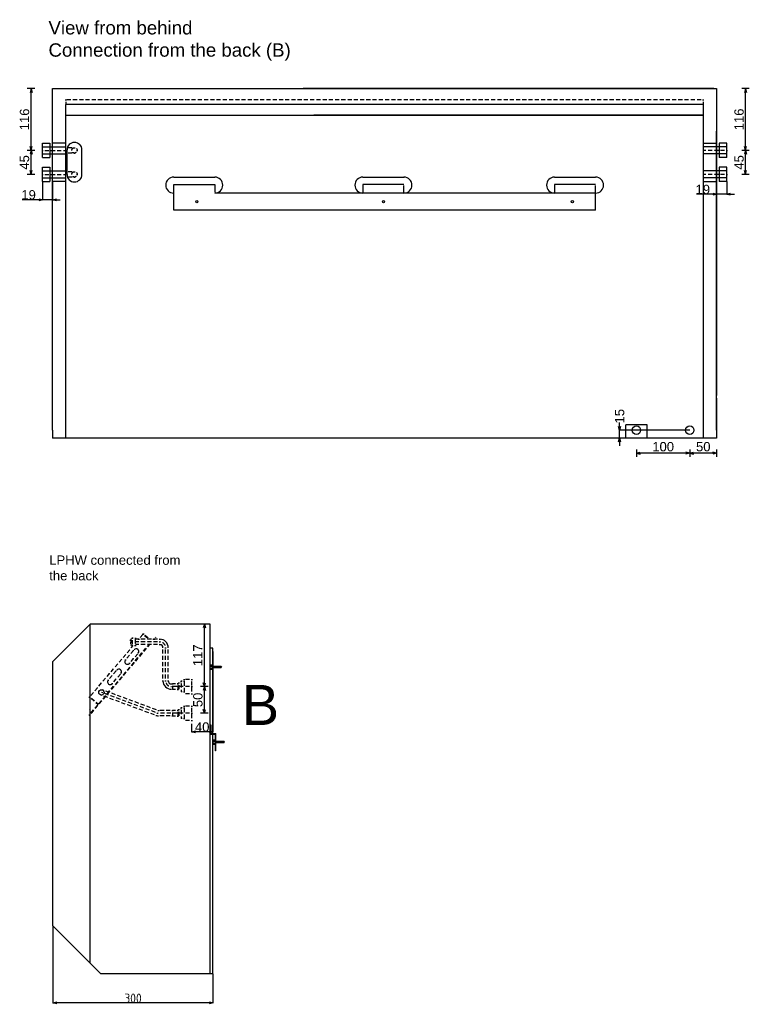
# Model space of a CAD drawing. Extents: x 8677 to 12783, y 2157 to 4926.
# Tile 6 of 6: x 11415 to 12783, y 2778 to 4622. Entities that reach past the tile are written whole.
import ezdxf

# ---------------------------------------------------------------- set-up
doc = ezdxf.new("R2010")
doc.units = 0
doc.header["$MEASUREMENT"] = 0
for name, pattern in [('Achse', [11.5, 0, -4, 7.5, 0]), ('Hidden Line', [19.5611, 14.1111, -5.45]), ('Čerchovaná', [215, 100, -50, 15, -50])]:
    doc.linetypes.add(name, pattern=pattern)
for name, color, linetype in [('Desky', 7, 'Continuous'), ('Kóty délkové', 7, 'Continuous'), ('Nábytek a zařízení', 7, 'Continuous'), ('Oblouky a kružnice', 7, 'Continuous'), ('Střechy', 7, 'Continuous'), ('Textové bloky', 7, 'Continuous'), ('W_BETON_N2', 7, 'Continuous'), ('W_VERBLEND_N4', 7, 'Continuous'), ('Zdi', 7, 'Continuous'), ('Čáry', 7, 'Continuous')]:
    doc.layers.add(name, color=color, linetype=linetype)
doc.styles.add('GENERATED_STYLE_1', font='ARIAL.ttf')
doc.styles.add('GENERATED_STYLE_2', font='isocp.shx')
doc.dimstyles.new('Dimstyle_611', dxfattribs={"dimtxt": 17.5, "dimasz": 7.125, "dimexe": 0.18, "dimexo": 0, "dimgap": 0.09, "dimtad": 1, "dimdec": 0, "dimzin": 0, "dimdsep": 46, "dimtxsty": 'GENERATED_STYLE_1', "dimblk": 'ARROWHEAD_3', "dimblk1": 'ARROWHEAD_3', "dimblk2": 'ARROWHEAD_3', "dimcen": 0.09, "dimclrd": 7, "dimclre": 7, "dimclrt": 7, "dimazin": 0, "dimtfac": 1, "dimtdec": 4, "dimtmove": 0, "dimatfit": 0, "dimfxl": 1, "dimtolj": 1, "dimtzin": 0, "dimarcsym": 0})
doc.dimstyles.new('Dimstyle_68E', dxfattribs={"dimtxt": 17.5, "dimasz": 7.15942, "dimexe": 0.18, "dimexo": 0, "dimgap": 0.09, "dimtad": 1, "dimdec": 0, "dimzin": 0, "dimdsep": 46, "dimtxsty": 'GENERATED_STYLE_2', "dimblk": 'ARROWHEAD_3', "dimblk1": 'ARROWHEAD_3', "dimblk2": 'ARROWHEAD_3', "dimcen": 0.09, "dimclrd": 7, "dimclre": 7, "dimclrt": 7, "dimazin": 0, "dimtfac": 1, "dimtdec": 4, "dimtmove": 0, "dimatfit": 0, "dimfxl": 1, "dimtolj": 1, "dimtzin": 0, "dimarcsym": 0})

# ---------------------------------------------------------------- blocks, each defined once
blk = doc.blocks.new('ARROWHEAD_3')
at = {"color": 0, "linetype": 'Continuous'}
blk.add_line((0, 0), (-1, 0), dxfattribs=at)
blk.add_lwpolyline([(-1, 0.2679), (0, 0), (-1, -0.2679)], dxfattribs=at)
blk = doc.blocks.new('*D77')
at = {"layer": 'Defpoints', "color": 0}
for p in [(12721.5, 4493.3), (12740.5, 4318.8), (12721.5, 4295.1)]:
    blk.add_point(p, dxfattribs=at)
at = {"layer": 'Kóty délkové', "color": 7, "linetype": 'Continuous', "lineweight": -2}
for p, q in [((12721.5, 4493.3), (12721.5, 4294.9)), ((12740.5, 4318.8), (12740.5, 4294.9)), ((12721.5, 4295.1), (12683.7, 4295.1)), ((12740.5, 4295.1), (12721.5, 4295.1)), ((12740.5, 4295.1), (12754.8, 4295.1))]:
    blk.add_line(p, q, dxfattribs=at)
at = {"layer": 'Kóty délkové', "color": 7, "lineweight": -2, "xscale": 7.124999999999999, "yscale": 7.124999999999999, "zscale": 7.124999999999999}
blk.add_blockref('ARROWHEAD_3', (12721.5, 4295.1), dxfattribs=at)
at = {"layer": 'Kóty délkové', "color": 7, "lineweight": -2, "xscale": 7.124999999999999, "yscale": 7.124999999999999, "zscale": 7.124999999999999, "rotation": 180}
blk.add_blockref('ARROWHEAD_3', (12740.5, 4295.1), dxfattribs=at)
at = {"layer": 'Kóty délkové', "color": 7, "linetype": 'Continuous', "insert": (12695.5, 4304.1), "char_height": 17.5, "attachment_point": 5, "style": 'GENERATED_STYLE_1'}
blk.add_mtext('\\A1;19', dxfattribs=at)
blk = doc.blocks.new('*D6')
at = {"layer": 'Kóty délkové', "color": 7, "linetype": 'Continuous'}
for p, q in [((10612.6, 4381.3), (10610.7, 4374.1)), ((10612.6, 4336.3), (10612.6, 4381.3)), ((10612.6, 4381.3), (10614.5, 4374.1)), ((10619.6, 4336.3), (10605.6, 4336.3)), ((10612.6, 4336.3), (10610.7, 4343.5)), ((10612.6, 4336.3), (10614.5, 4343.5))]:
    blk.add_line(p, q, dxfattribs=at)
at = {"layer": 'Kóty délkové', "color": 7, "style": 'GENERATED_STYLE_1', "oblique": 0}
blk.add_text('45', height=17.5, rotation=90, dxfattribs=at).set_placement((10609.1, 4345.3))
blk = doc.blocks.new('*D7')
at = {"layer": 'Kóty délkové', "color": 7, "linetype": 'Continuous'}
for p, q in [((10619.6, 4497.3), (10605.6, 4497.3)), ((10612.6, 4497.3), (10610.7, 4490.1)), ((10612.6, 4381.3), (10612.6, 4497.3)), ((10612.6, 4497.3), (10614.5, 4490.1)), ((10619.6, 4381.3), (10605.6, 4381.3)), ((10612.6, 4381.3), (10610.7, 4388.5)), ((10612.6, 4381.3), (10610.7, 4374.1)), ((10612.6, 4381.3), (10614.5, 4388.5)), ((10612.6, 4336.3), (10612.6, 4381.3)), ((10612.6, 4381.3), (10614.5, 4374.1))]:
    blk.add_line(p, q, dxfattribs=at)
at = {"layer": 'Kóty délkové', "color": 7, "style": 'GENERATED_STYLE_1', "oblique": 0}
blk.add_text('116', height=17.5, rotation=90, dxfattribs=at).set_placement((10609.1, 4419))
blk = doc.blocks.new('*D78')
at = {"layer": 'Defpoints', "color": 0}
for p in [(12539.6, 3853.3), (12671, 3853.3), (12721.5, 3838.3)]:
    blk.add_point(p, dxfattribs=at)
at = {"layer": 'Kóty délkové', "color": 7, "linetype": 'Continuous', "lineweight": -2}
for p, q in [((12539.6, 3860.4), (12539.6, 3867.5)), ((12671, 3853.3), (12539.4, 3853.3)), ((12721.5, 3838.3), (12539.4, 3838.3)), ((12539.6, 3838.3), (12539.6, 3853.3)), ((12539.6, 3838.3), (12539.6, 3824))]:
    blk.add_line(p, q, dxfattribs=at)
at = {"layer": 'Kóty délkové', "color": 7, "lineweight": -2, "xscale": 7.124999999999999, "yscale": 7.124999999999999, "zscale": 7.124999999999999}
for p, rotation in [((12539.6, 3853.3), 270), ((12539.6, 3838.3), 90)]:
    blk.add_blockref('ARROWHEAD_3', p, dxfattribs=dict(at, rotation=rotation))
at = {"layer": 'Kóty délkové', "color": 7, "linetype": 'Continuous', "insert": (12539.6, 3879.4), "char_height": 17.5, "attachment_point": 5, "rotation": 90, "style": 'GENERATED_STYLE_1'}
blk.add_mtext('\\A1;15', dxfattribs=at)
blk = doc.blocks.new('*D10')
at = {"layer": 'Kóty délkové', "color": 7, "linetype": 'Continuous'}
for p, q in [((10507.9, 3821.1), (10507.9, 3807.1)), ((10558.4, 3821.1), (10558.4, 3807.1)), ((10507.9, 3814.1), (10407.9, 3814.1)), ((10507.9, 3814.1), (10500.7, 3816)), ((10507.9, 3814.1), (10500.7, 3812.2)), ((10507.9, 3814.1), (10515.2, 3816)), ((10558.4, 3814.1), (10507.9, 3814.1)), ((10507.9, 3814.1), (10515.2, 3812.2)), ((10558.4, 3814.1), (10551.2, 3816)), ((10558.4, 3814.1), (10551.2, 3812.2))]:
    blk.add_line(p, q, dxfattribs=at)
at = {"layer": 'Kóty délkové', "color": 7, "style": 'GENERATED_STYLE_1', "oblique": 0}
blk.add_text('50', height=17.5, dxfattribs=at).set_placement((10519.7, 3817.6))
blk = doc.blocks.new('*D11')
at = {"layer": 'Kóty délkové', "color": 7, "linetype": 'Continuous'}
for p, q in [((10407.9, 3821.1), (10407.9, 3807.1)), ((10407.9, 3814.1), (10415.2, 3816)), ((10507.9, 3814.1), (10407.9, 3814.1)), ((10407.9, 3814.1), (10415.2, 3812.2)), ((10507.9, 3814.1), (10500.7, 3816)), ((10507.9, 3814.1), (10500.7, 3812.2))]:
    blk.add_line(p, q, dxfattribs=at)
at = {"layer": 'Kóty délkové', "color": 7, "style": 'GENERATED_STYLE_1', "oblique": 0}
blk.add_text('100', height=17.5, dxfattribs=at).set_placement((10437.7, 3817.6))
blk = doc.blocks.new('*D17')
at = {"layer": 'Kóty délkové', "color": 7, "linetype": 'Continuous'}
for p, q in [((9272.9, 4381.3), (9272.9, 4497.3)), ((9280, 4381.3), (9265.9, 4381.3)), ((9272.9, 4381.3), (9271, 4388.5)), ((9272.9, 4381.3), (9271, 4374.1)), ((9272.9, 4381.3), (9274.9, 4388.5)), ((9272.9, 4336.3), (9272.9, 4381.3)), ((9272.9, 4381.3), (9274.9, 4374.1)), ((9280, 4336.3), (9265.9, 4336.3)), ((9272.9, 4336.3), (9271, 4343.5)), ((9272.9, 4336.3), (9274.9, 4343.5))]:
    blk.add_line(p, q, dxfattribs=at)
at = {"layer": 'Kóty délkové', "color": 7, "style": 'GENERATED_STYLE_1', "oblique": 0}
blk.add_text('45', height=17.5, rotation=90, dxfattribs=at).set_placement((9269.4, 4345.3))
blk = doc.blocks.new('*D18')
at = {"layer": 'Kóty délkové', "color": 7, "linetype": 'Continuous'}
for p, q in [((9280, 4497.3), (9265.9, 4497.3)), ((9272.9, 4497.3), (9271, 4490.1)), ((9272.9, 4381.3), (9272.9, 4497.3)), ((9272.9, 4497.3), (9274.9, 4490.1)), ((9272.9, 4381.3), (9271, 4388.5)), ((9272.9, 4381.3), (9274.9, 4388.5))]:
    blk.add_line(p, q, dxfattribs=at)
at = {"layer": 'Kóty délkové', "color": 7, "style": 'GENERATED_STYLE_1', "oblique": 0}
blk.add_text('116', height=17.5, rotation=90, dxfattribs=at).set_placement((9269.4, 4419))
blk = doc.blocks.new('*D79')
at = {"layer": 'Defpoints', "color": 0}
for p in [(11457.5, 4318.8), (11476.5, 4318.8), (11457.5, 4285)]:
    blk.add_point(p, dxfattribs=at)
at = {"layer": 'Kóty délkové', "color": 7, "linetype": 'Continuous', "lineweight": -2}
for p, q in [((11457.5, 4318.8), (11457.5, 4284.8)), ((11476.5, 4318.8), (11476.5, 4284.8)), ((11457.5, 4285), (11419.6, 4285)), ((11476.5, 4285), (11457.5, 4285)), ((11476.5, 4285), (11490.8, 4285))]:
    blk.add_line(p, q, dxfattribs=at)
at = {"layer": 'Kóty délkové', "color": 7, "lineweight": -2, "xscale": 7.124999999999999, "yscale": 7.124999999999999, "zscale": 7.124999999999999}
blk.add_blockref('ARROWHEAD_3', (11457.5, 4285), dxfattribs=at)
at = {"layer": 'Kóty délkové', "color": 7, "lineweight": -2, "xscale": 7.124999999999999, "yscale": 7.124999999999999, "zscale": 7.124999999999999, "rotation": 180}
blk.add_blockref('ARROWHEAD_3', (11476.5, 4285), dxfattribs=at)
at = {"layer": 'Kóty délkové', "color": 7, "linetype": 'Continuous', "insert": (11431.5, 4294), "char_height": 17.5, "attachment_point": 5, "style": 'GENERATED_STYLE_1'}
blk.add_mtext('\\A1;19', dxfattribs=at)
blk = doc.blocks.new('*D84')
at = {"layer": 'Defpoints', "color": 0}
for p in [(11477.2, 2924.9), (11777.2, 2834.9), (11477.2, 2780.4)]:
    blk.add_point(p, dxfattribs=at)
at = {"layer": 'W_VERBLEND_N4', "color": 7, "linetype": 'Continuous', "lineweight": -2}
for p, q in [((11477.2, 2924.9), (11477.2, 2780.2)), ((11777.2, 2834.9), (11777.2, 2780.2)), ((11770, 2780.4), (11484.3, 2780.4))]:
    blk.add_line(p, q, dxfattribs=at)
at = {"layer": 'W_VERBLEND_N4', "color": 7, "lineweight": -2, "xscale": 7.159420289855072, "yscale": 7.159420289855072, "zscale": 7.159420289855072, "rotation": 180}
blk.add_blockref('ARROWHEAD_3', (11477.2, 2780.4), dxfattribs=at)
at = {"layer": 'W_VERBLEND_N4', "color": 7, "lineweight": -2, "xscale": 7.159420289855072, "yscale": 7.159420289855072, "zscale": 7.159420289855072}
blk.add_blockref('ARROWHEAD_3', (11777.2, 2780.4), dxfattribs=at)
at = {"layer": 'W_VERBLEND_N4', "color": 7, "linetype": 'Continuous', "insert": (11627.2, 2789.2), "char_height": 17.5, "attachment_point": 5, "style": 'GENERATED_STYLE_2'}
blk.add_mtext('\\A1;300', dxfattribs=at)
blk = doc.blocks.new('*D26')
at = {"layer": 'Kóty délkové', "color": 7, "linetype": 'Continuous'}
for p, q in [((8700.4, 3376.1), (8698.4, 3368.9)), ((8700.4, 3326.1), (8700.4, 3376.1)), ((8700.4, 3376.1), (8702.3, 3368.9)), ((8707.4, 3326.1), (8693.3, 3326.1)), ((8700.4, 3326.1), (8698.4, 3333.4)), ((8700.4, 3326.1), (8702.3, 3333.4))]:
    blk.add_line(p, q, dxfattribs=at)
at = {"layer": 'Kóty délkové', "color": 7, "style": 'GENERATED_STYLE_1', "oblique": 0}
blk.add_text('50', height=17.5, rotation=90, dxfattribs=at).set_placement((8696.9, 3337.6))
blk = doc.blocks.new('*D27')
at = {"layer": 'Kóty délkové', "color": 7, "linetype": 'Continuous'}
for p, q in [((8707.4, 3493.1), (8693.3, 3493.1)), ((8700.4, 3493.1), (8698.4, 3485.9)), ((8700.4, 3376.1), (8700.4, 3493.1)), ((8700.4, 3493.1), (8702.3, 3485.9)), ((8707.4, 3376.1), (8693.3, 3376.1)), ((8700.4, 3376.1), (8698.4, 3383.4)), ((8700.4, 3376.1), (8698.4, 3368.9)), ((8700.4, 3376.1), (8702.3, 3383.4)), ((8700.4, 3326.1), (8700.4, 3376.1)), ((8700.4, 3376.1), (8702.3, 3368.9))]:
    blk.add_line(p, q, dxfattribs=at)
at = {"layer": 'Kóty délkové', "color": 7, "style": 'GENERATED_STYLE_1', "oblique": 0}
blk.add_text('117', height=17.5, rotation=90, dxfattribs=at).set_placement((8696.9, 3414.4))
blk = doc.blocks.new('*D87')
at = {"layer": 'Defpoints', "color": 0}
for p in [(11776.9, 3438.6), (11737, 3303.1), (11737, 3288.1)]:
    blk.add_point(p, dxfattribs=at)
at = {"layer": 'Kóty délkové', "color": 7, "linetype": 'Continuous', "lineweight": -2}
for p, q in [((11776.9, 3438.6), (11776.9, 3287.9)), ((11737, 3303.1), (11737, 3287.9)), ((11769.7, 3288.1), (11744.1, 3288.1))]:
    blk.add_line(p, q, dxfattribs=at)
at = {"layer": 'Kóty délkové', "color": 7, "lineweight": -2, "xscale": 7.124999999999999, "yscale": 7.124999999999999, "zscale": 7.124999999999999, "rotation": 180}
blk.add_blockref('ARROWHEAD_3', (11737, 3288.1), dxfattribs=at)
at = {"layer": 'Kóty délkové', "color": 7, "lineweight": -2, "xscale": 7.124999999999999, "yscale": 7.124999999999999, "zscale": 7.124999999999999}
blk.add_blockref('ARROWHEAD_3', (11776.9, 3288.1), dxfattribs=at)
at = {"layer": 'Kóty délkové', "color": 7, "linetype": 'Continuous', "insert": (11756.9, 3297.1), "char_height": 17.5, "attachment_point": 5, "style": 'GENERATED_STYLE_1'}
blk.add_mtext('\\A1;40', dxfattribs=at)
blk = doc.blocks.new('DIM_2', base_point=(10612.6, 4381.3))
at = {"layer": 'Kóty délkové', "color": 7, "linetype": 'Continuous'}
dim = blk.add_linear_dim(base=(10612.6, 4381.3), p1=(10577.4, 4381.3), p2=(10558.4, 4497.3), angle=90, dimstyle='Dimstyle_611', dxfattribs=at)
dim.commit()
dim.dimension.update_dxf_attribs({"geometry": '*D7', "text_midpoint": (10600.4, 4425.8), "text_rotation": 90})
dim = blk.add_aligned_dim(p1=(10577.4, 4336.3), p2=(10577.4, 4381.3), distance=-35.2, dimstyle='Dimstyle_611', dxfattribs=at)
dim.commit()
dim.dimension.update_dxf_attribs({"geometry": '*D6', "text_midpoint": (10600.4, 4352), "text_rotation": 90})
blk = doc.blocks.new('DIM_4', base_point=(10507.9, 3814.1))
at = {"layer": 'Kóty délkové', "color": 7, "linetype": 'Continuous'}
dim = blk.add_linear_dim(base=(10507.9329, 3814.0913), p1=(10558.4076, 3842.2986), p2=(10507.9329, 3857.2986), angle=180, dimstyle='Dimstyle_611', dxfattribs=at)
dim.commit()
dim.dimension.update_dxf_attribs({"geometry": '*D10', "text_midpoint": (10526.4202, 3826.3413)})
dim = blk.add_aligned_dim(p1=(10507.9, 3857.3), p2=(10407.9, 3857.3), distance=43.2, dimstyle='Dimstyle_611', dxfattribs=at)
dim.commit()
dim.dimension.update_dxf_attribs({"geometry": '*D11', "text_midpoint": (10444.4, 3826.3)})
blk = doc.blocks.new('DIM_9', base_point=(9272.9, 4381.3))
at = {"layer": 'Kóty délkové', "color": 7, "linetype": 'Continuous'}
dim = blk.add_aligned_dim(p1=(9294.4, 4336.3), p2=(9294.4, 4381.3), distance=21.5, dimstyle='Dimstyle_611', dxfattribs=at)
dim.commit()
dim.dimension.update_dxf_attribs({"geometry": '*D17', "text_midpoint": (9260.7, 4352), "text_rotation": 90})
dim = blk.add_linear_dim(base=(9272.9, 4381.3), p1=(9294.4, 4381.3), p2=(9313.4, 4497.3), angle=90, dimstyle='Dimstyle_611', dxfattribs=at)
dim.commit()
dim.dimension.update_dxf_attribs({"geometry": '*D18', "text_midpoint": (9260.7, 4425.8), "text_rotation": 90})
blk = doc.blocks.new('DIM_14', base_point=(8700.4, 3376.1))
at = {"layer": 'Kóty délkové', "color": 7, "linetype": 'Continuous'}
dim = blk.add_linear_dim(base=(8700.4, 3376.1), p1=(8676.6, 3376.1), p2=(8711.5, 3493.1), angle=90, dimstyle='Dimstyle_611', dxfattribs=at)
dim.commit()
dim.dimension.update_dxf_attribs({"geometry": '*D27', "text_midpoint": (8688.1, 3421.1), "text_rotation": 90})
dim = blk.add_aligned_dim(p1=(8676.6, 3326.1), p2=(8676.6, 3376.1), distance=-23.8, dimstyle='Dimstyle_611', dxfattribs=at)
dim.commit()
dim.dimension.update_dxf_attribs({"geometry": '*D26', "text_midpoint": (8688.1, 3344.4), "text_rotation": 90})

msp = doc.modelspace()

# ---------------------------------------------------------------- linework, layer by layer
at = {"layer": 'Desky', "color": 7, "linetype": 'Continuous'}
for p, q in [((12716.5, 4493.3), (11946.5, 4493.3)), ((12696.5, 4463.3), (11501.5, 4463.3)), ((12696.5, 4443.3), (11966.5, 4443.3)), ((11476.5, 3853.3), (11476.5, 3858.3)), ((12721.5, 3853.3), (12721.5, 3858.3))]:
    msp.add_line(p, q, dxfattribs=at)
at = {"layer": 'Desky', "color": 7, "linetype": 'Achse'}
msp.add_line((12696.5, 4472.3), (11501.5, 4472.3), dxfattribs=at)
at = {"layer": 'Nábytek a zařízení', "color": 7, "linetype": 'Continuous'}
for p, q in [((12546.9, 3838.3), (12546.5, 3838.3)), ((12548, 3838.3), (12546.9, 3838.3)), ((12549.9, 3838.3), (12548, 3838.3)), ((12552.4, 3838.3), (12549.9, 3838.3)), ((12555.4, 3838.3), (12552.4, 3838.3)), ((12559, 3838.3), (12555.4, 3838.3)), ((12563, 3838.3), (12559, 3838.3)), ((12567.2, 3838.3), (12563, 3838.3)), ((12571.5, 3838.3), (12567.2, 3838.3)), ((12575.9, 3838.3), (12571.5, 3838.3)), ((12580.1, 3838.3), (12575.9, 3838.3)), ((12584, 3838.3), (12580.1, 3838.3)), ((12587.6, 3838.3), (12584, 3838.3)), ((12590.7, 3838.3), (12587.6, 3838.3)), ((12593.2, 3838.3), (12590.7, 3838.3)), ((12595, 3838.3), (12593.2, 3838.3)), ((12596.1, 3838.3), (12595, 3838.3)), ((12596.5, 3838.3), (12596.1, 3838.3))]:
    msp.add_line(p, q, dxfattribs=at)
at = {"layer": 'Oblouky a kružnice', "color": 1, "linetype": 'Achse'}
for centre in [(11517.5, 4377.3), (11517.5, 4332.4)]:
    msp.add_circle(centre, 5, dxfattribs=at)
at = {"layer": 'Oblouky a kružnice', "color": 7, "linetype": 'Continuous'}
for centre, radius in [((11747, 4281.3), 2), ((12096.8, 4281.3), 2), ((12451, 4281.3), 2), ((12571, 3853.3), 8), ((12671, 3853.3), 8)]:
    msp.add_circle(centre, radius, dxfattribs=at)
at = {"layer": 'Oblouky a kružnice', "color": 1, "linetype": 'Continuous'}
msp.add_circle((11568, 3362.1), 5, dxfattribs=at)
at = {"layer": 'Oblouky a kružnice', "color": 7, "linetype": 'Continuous'}
for centre, radius, start, end in [((11517.5, 4378.3), 14, 0, 180), ((11517.5, 4332.3), 14, 180, 0), ((11703.5, 4312.3), 15, 90, 270), ((11780.5, 4312.3), 15, 270, 90), ((12058.3, 4312.3), 15, 90, 270), ((12135.3, 4312.3), 15, 270, 90), ((12417.5, 4312.3), 15, 90, 270), ((12494.5, 4312.3), 15, 270, 90)]:
    msp.add_arc(centre, radius, start, end, dxfattribs=at)
at = {"layer": 'Oblouky a kružnice', "color": 1, "linetype": 'Continuous'}
for centre, radius, start, end in [((11677.4, 3445.7), 16, 0, 90), ((11677.4, 3445.7), 6, 0, 90), ((11633.1, 3438.7), 5, 321.7648, 139.5836), ((11616.9, 3419.7), 5, 139.5494, 321.4774), ((11600.7, 3400.7), 5, 321.7648, 139.5836), ((11584.5, 3381.6), 5, 139.5494, 321.4774), ((11699.4, 3383.9), 16, 180, 270), ((11699.4, 3383.9), 6, 180, 270), ((11674.9, 3327.9), 10, 249.7053, 269.6035)]:
    msp.add_arc(centre, radius, start, end, dxfattribs=at)
at = {"layer": 'Oblouky a kružnice', "color": 1, "linetype": 'Achse'}
for centre, start, end in [((11677.4, 3445.7), 0, 90), ((11699.4, 3383.9), 180, 270)]:
    msp.add_arc(centre, 11, start, end, dxfattribs=at)
at = {"layer": 'Střechy', "color": 7, "linetype": 'Continuous'}
for p, q in [((11476.5, 4493.3), (12721.5, 4493.3)), ((12721.5, 4493.3), (12721.5, 4413.3)), ((11476.5, 4406.2), (11476.5, 4413.3)), ((12721.5, 4406.2), (12721.5, 4413.3)), ((12721.5, 4406.2), (12721.5, 4413.3))]:
    msp.add_line(p, q, dxfattribs=at)
at = {"layer": 'W_BETON_N2', "color": 7, "linetype": 'Continuous'}
for p, q in [((11547.2, 3489.9), (11477.2, 3419.9)), ((11547.2, 2854.9), (11547.2, 3489.9)), ((11477.2, 2924.9), (11477.2, 3419.9)), ((11567.2, 2834.9), (11477.2, 2924.9))]:
    msp.add_line(p, q, dxfattribs=at)
at = {"layer": 'Zdi', "color": 7, "linetype": 'Continuous'}
for p, q in [((11476.5, 3918.3), (11476.5, 4493.3)), ((11476.5, 4493.3), (11481.5, 4493.3)), ((11966.5, 4493.3), (12696.5, 4493.3)), ((12716.5, 4493.3), (12721.5, 4493.3)), ((11501.5, 3838.3), (11501.5, 4463.3)), ((12696.5, 4463.3), (12696.5, 3838.3)), ((11501.5, 4443.3), (12696.5, 4443.3)), ((12721.5, 4413.3), (12721.5, 3918.3)), ((11476.5, 3858.3), (11476.5, 4406.2)), ((12721.5, 3858.3), (12721.5, 4406.2)), ((11476.5, 3853.3), (11476.5, 3913.3)), ((12721.5, 3913.3), (12721.5, 3853.3)), ((11476.5, 3853.3), (11476.5, 3838.3)), ((11501.5, 3838.3), (11476.5, 3838.3)), ((12546.5, 3838.3), (11501.5, 3838.3)), ((12696.5, 3838.3), (12596.5, 3838.3)), ((12721.5, 3838.3), (12696.5, 3838.3)), ((12721.5, 3853.3), (12721.5, 3838.3))]:
    msp.add_line(p, q, dxfattribs=at)
at = {"layer": 'Čáry', "color": 7, "linetype": 'Achse'}
for p, q in [((11501.5, 4472.3), (11501.5, 4463.3)), ((12696.5, 4472.3), (12696.5, 4463.3)), ((11545.2, 3330.8), (11544.5, 3331.4))]:
    msp.add_line(p, q, dxfattribs=at)
at = {"layer": 'Čáry', "color": 1, "linetype": 'Continuous'}
for p, q in [((11457.5, 4363.8), (11457.5, 4390.8)), ((11457.5, 4390.8), (11471.5, 4390.8)), ((11471.5, 4390.8), (11471.5, 4363.8)), ((12740.5, 4390.8), (12726.5, 4390.8)), ((12726.5, 4390.8), (12726.5, 4363.8)), ((12740.5, 4363.8), (12740.5, 4390.8)), ((11457.5, 4383.8), (11501.5, 4383.8)), ((12740.5, 4383.8), (12696.5, 4383.8)), ((11457.5, 4370.8), (11501.5, 4370.8)), ((11457.5, 4363.8), (11471.5, 4363.8)), ((12740.5, 4370.8), (12696.5, 4370.8)), ((12740.5, 4363.8), (12726.5, 4363.8)), ((11457.5, 4318.8), (11457.5, 4345.8)), ((11457.5, 4345.8), (11471.5, 4345.8)), ((11457.5, 4338.8), (11501.5, 4338.8)), ((11471.5, 4345.8), (11471.5, 4318.8)), ((12740.5, 4338.8), (12696.5, 4338.8)), ((12740.5, 4345.8), (12726.5, 4345.8)), ((12726.5, 4345.8), (12726.5, 4318.8)), ((12740.5, 4318.8), (12740.5, 4345.8)), ((11457.5, 4325.8), (11501.5, 4325.8)), ((12740.5, 4325.8), (12696.5, 4325.8)), ((12740.5, 4318.8), (12726.5, 4318.8))]:
    msp.add_line(p, q, dxfattribs=at)
at = {"layer": 'Čáry', "color": 7, "linetype": 'Continuous'}
for p, q in [((11501.5, 4390.8), (11476.5, 4390.8)), ((12696.5, 4390.8), (12721.5, 4390.8)), ((11503.5, 4332.3), (11503.5, 4378.3)), ((11531.5, 4332.3), (11531.5, 4378.3)), ((11457.5, 4318.8), (11471.5, 4318.8)), ((11501.5, 4318.8), (11476.5, 4318.8)), ((11703.5, 4327.3), (11780.6, 4327.3)), ((12058.3, 4327.3), (12135.4, 4327.3)), ((12417.5, 4327.3), (12494.6, 4327.3)), ((12696.5, 4318.8), (12721.5, 4318.8)), ((11703.5, 4313.3), (11780.5, 4313.3)), ((11703.5, 4265.3), (11703.5, 4313.3)), ((12135.3, 4313.3), (12058.3, 4313.3)), ((12494.5, 4313.3), (12417.5, 4313.3)), ((12494.5, 4297.3), (11780.5, 4297.3)), ((12494.5, 4265.3), (12494.5, 4297.3)), ((12494.5, 4265.3), (11703.5, 4265.3)), ((12551.5, 3838.3), (12551.5, 3863.3)), ((12591.5, 3863.3), (12551.5, 3863.3)), ((12591.5, 3838.3), (12591.5, 3863.3)), ((11772.2, 3489.9), (11547.2, 3489.9)), ((11772.2, 2834.9), (11772.2, 3489.9)), ((11777.2, 3444.9), (11772.2, 3444.9)), ((11777.2, 2834.9), (11777.2, 3444.9)), ((11772.2, 3413.4), (11776.2, 3413.4)), ((11772.2, 3405.4), (11772.2, 3413.4)), ((11776.2, 3405.4), (11776.2, 3413.4)), ((11772.2, 3411.4), (11776.2, 3411.4)), ((11772.2, 3407.4), (11776.2, 3407.4)), ((11772.2, 3405.4), (11776.2, 3405.4)), ((11776.2, 3411.4), (11792.3, 3411.4)), ((11776.2, 3408.4), (11792.3, 3408.4)), ((11792.3, 3411.4), (11793.2, 3409.9)), ((11792.3, 3408.4), (11793.2, 3409.9)), ((11772.7, 3283.9), (11772.7, 3300.9)), ((11773.7, 3300.9), (11772.7, 3300.9)), ((11772.7, 3283.9), (11781.7, 3283.9)), ((11773.7, 3284.9), (11773.7, 3300.9)), ((11773.7, 3284.9), (11782.7, 3284.9)), ((11781.7, 3252.9), (11781.7, 3283.9)), ((11782.7, 3252.9), (11782.7, 3284.9)), ((11777.7, 3272.9), (11781.7, 3272.9)), ((11777.7, 3264.9), (11777.7, 3272.9)), ((11777.7, 3270.9), (11781.7, 3270.9)), ((11777.7, 3266.9), (11781.7, 3266.9)), ((11777.7, 3264.9), (11781.7, 3264.9)), ((11781.7, 3270.9), (11797.8, 3270.9)), ((11781.7, 3267.9), (11797.8, 3267.9)), ((11797.8, 3270.9), (11798.7, 3269.4)), ((11797.8, 3267.9), (11798.7, 3269.4)), ((11782.7, 3252.9), (11781.7, 3252.9)), ((11777.2, 2834.9), (11567.2, 2834.9))]:
    msp.add_line(p, q, dxfattribs=at)
at = {"layer": 'Čáry', "color": 1, "linetype": 'Achse'}
for p, q in [((11457.5, 4377.3), (11501.5, 4377.3)), ((11517.5, 4382.3), (11501.5, 4382.3)), ((11517.5, 4372.3), (11501.5, 4372.3)), ((12740.5, 4377.3), (12696.5, 4377.3)), ((11517.5, 4337.4), (11501.5, 4337.4)), ((11457.5, 4332.3), (11501.5, 4332.3)), ((11517.5, 4327.4), (11501.5, 4327.4)), ((12740.5, 4332.3), (12696.5, 4332.3)), ((11637.9, 3461.7), (11646.6, 3471.8)), ((11645.9, 3471.1), (11657, 3461.7)), ((11646.6, 3471.8), (11658.5, 3461.7)), ((11545.5, 3320.3), (11657.3, 3451.7)), ((11545.5, 3353.1), (11627.8, 3449.7)), ((11546.2, 3319.6), (11658.7, 3451.7)), ((11623.8, 3460.1), (11622.5, 3460.1)), ((11622.5, 3460.1), (11622.5, 3453.3)), ((11677.4, 3456.7), (11622.5, 3456.7)), ((11622.5, 3453.3), (11623.8, 3453.3)), ((11623.8, 3451), (11623.8, 3462.5)), ((11623.8, 3462.5), (11625.8, 3462.5)), ((11625.8, 3451), (11623.8, 3451)), ((11631.6, 3463.7), (11625.8, 3463.7)), ((11625.8, 3463.7), (11625.8, 3449.7)), ((11625.8, 3449.7), (11631.6, 3449.7)), ((11631.6, 3449.7), (11631.6, 3463.7)), ((11677.4, 3461.7), (11631.6, 3461.7)), ((11677.4, 3451.7), (11631.6, 3451.7)), ((11665.9, 3461.7), (11669.4, 3465.8)), ((11667.2, 3461.7), (11670.1, 3465.2)), ((11670.1, 3465.2), (11669.4, 3465.8)), ((11613.1, 3423), (11629.3, 3442)), ((11620.8, 3416.6), (11637.1, 3435.6)), ((11683.4, 3383.9), (11683.4, 3445.7)), ((11688.4, 3383.9), (11688.4, 3445.7)), ((11693.4, 3383.9), (11693.4, 3445.7)), ((11580.7, 3384.9), (11596.9, 3403.9)), ((11588.4, 3378.5), (11604.6, 3397.6)), ((11701.3, 3377.9), (11699.4, 3377.9)), ((11701.3, 3378.4), (11701.3, 3367.4)), ((11711.3, 3378.4), (11701.3, 3378.4)), ((11711.3, 3378.9), (11711.3, 3366.9)), ((11713.3, 3378.9), (11711.3, 3378.9)), ((11713.3, 3379.9), (11713.3, 3365.9)), ((11717.3, 3379.9), (11713.3, 3379.9)), ((11723.3, 3382.9), (11717.3, 3382.9)), ((11717.3, 3382.9), (11717.3, 3362.9)), ((11737.3, 3386.4), (11723.3, 3386.4)), ((11723.3, 3386.4), (11723.3, 3359.4)), ((11737.3, 3359.4), (11737.3, 3386.4)), ((11671.5, 3318.5), (11566.3, 3357.4)), ((11673.2, 3323.2), (11568, 3362.1)), ((11674.9, 3327.9), (11569.8, 3366.8)), ((11737.3, 3372.9), (11699.4, 3372.9)), ((11701.3, 3367.9), (11699.4, 3367.9)), ((11711.3, 3367.4), (11701.3, 3367.4)), ((11713.3, 3366.9), (11711.3, 3366.9)), ((11717.3, 3365.9), (11713.3, 3365.9)), ((11723.3, 3362.9), (11717.3, 3362.9)), ((11737.3, 3359.4), (11723.3, 3359.4)), ((11545.5, 3353.1), (11561.7, 3339.3)), ((11546.1, 3353.9), (11562.3, 3340.1)), ((11737.3, 3322.9), (11674, 3322.9)), ((11701.3, 3327.9), (11674.9, 3327.9)), ((11701.3, 3328.4), (11701.3, 3317.4)), ((11711.3, 3328.4), (11701.3, 3328.4)), ((11711.3, 3328.9), (11711.3, 3316.9)), ((11713.3, 3328.9), (11711.3, 3328.9)), ((11713.3, 3329.9), (11713.3, 3315.9)), ((11717.3, 3329.9), (11713.3, 3329.9)), ((11723.3, 3332.9), (11717.3, 3332.9)), ((11717.3, 3332.9), (11717.3, 3312.9)), ((11737.3, 3336.4), (11723.3, 3336.4)), ((11723.3, 3336.4), (11723.3, 3309.4)), ((11737.3, 3309.4), (11737.3, 3336.4)), ((11701.3, 3317.9), (11674.9, 3317.9)), ((11711.3, 3317.4), (11701.3, 3317.4)), ((11713.3, 3316.9), (11711.3, 3316.9)), ((11717.3, 3315.9), (11713.3, 3315.9)), ((11723.3, 3312.9), (11717.3, 3312.9)), ((11737.3, 3309.4), (11723.3, 3309.4))]:
    msp.add_line(p, q, dxfattribs=at)
at = {"layer": 'Čáry', "color": 7, "linetype": 'Hidden Line'}
for p, q in [((11780.5, 4313.3), (11780.5, 4297.3)), ((12058.3, 4313.3), (12058.3, 4297.3)), ((12135.3, 4297.3), (12135.3, 4313.3)), ((12417.5, 4313.3), (12417.5, 4297.3)), ((12494.5, 4297.3), (12494.5, 4313.3))]:
    msp.add_line(p, q, dxfattribs=at)
at = {"layer": 'Čáry', "color": 7, "linetype": 'Čerchovaná'}
for p, q in [((11776.2, 3411), (11792.5, 3411)), ((11776.2, 3408.8), (11792.5, 3408.8)), ((11781.7, 3270.5), (11798.1, 3270.5)), ((11781.7, 3268.3), (11798.1, 3268.3))]:
    msp.add_line(p, q, dxfattribs=at)

# ---------------------------------------------------------------- block references
at = {"layer": 'Kóty délkové', "color": 7, "linetype": 'Continuous'}
for name, p in [('DIM_9', (11436, 4377.3)), ('DIM_2', (12775.7, 4377.3)), ('DIM_4', (12671, 3810.1)), ('DIM_14', (11761, 3372.9))]:
    msp.add_blockref(name, p, dxfattribs=at)

# ---------------------------------------------------------------- texts
at = {"layer": 'Textové bloky', "color": 7, "attachment_point": 1, "style": 'GENERATED_STYLE_1'}
for s, insert, char_height, width in [('{View from behind\\PConnection from the back (B)}', (11468.8, 4619.6), 25, 1107.706), ('{LPHW connected from the back}', (11470.2, 3618.6), 17.5, 255.516), ('{\\C1;B}', (11831.3, 3376), 75, 291.06)]:
    msp.add_mtext(s, dxfattribs=dict(at, insert=insert, char_height=char_height, width=width))

# ---------------------------------------------------------------- dimensions: what is measured, and where the dimension line sits
at = {"layer": 'Kóty délkové', "color": 7, "linetype": 'Continuous'}
for base, p1, p2, picture, middle in [((12721.5, 4295.1), (12740.5, 4318.8), (12721.5, 4493.3), '*D77', (12695.5, 4304.1)), ((11737, 3288.1), (11776.9, 3438.6), (11737, 3303.1), '*D87', (11756.9, 3297.1))]:
    dim = msp.add_linear_dim(base=base, p1=p1, p2=p2, angle=180, dimstyle='Dimstyle_611', dxfattribs=at)
    dim.commit()
    dim.dimension.update_dxf_attribs({"geometry": picture, "text_midpoint": middle})
dim = msp.add_aligned_dim(p1=(11476.5, 4318.8), p2=(11457.5, 4318.8), distance=33.8, dimstyle='Dimstyle_611', dxfattribs=at)
dim.commit()
dim.dimension.update_dxf_attribs({"geometry": '*D79', "text_midpoint": (11431.5, 4294)})
dim = msp.add_linear_dim(base=(12539.6, 3853.3), p1=(12721.5, 3838.3), p2=(12671, 3853.3), angle=90, dimstyle='Dimstyle_611', dxfattribs=at)
dim.commit()
dim.dimension.update_dxf_attribs({"geometry": '*D78', "text_midpoint": (12539.6, 3879.4), "text_rotation": 90})
at = {"layer": 'W_VERBLEND_N4', "color": 7, "linetype": 'Continuous'}
dim = msp.add_linear_dim(base=(11477.2, 2780.4), p1=(11777.2, 2834.9), p2=(11477.2, 2924.9), angle=180, dimstyle='Dimstyle_68E', dxfattribs=at)
dim.commit()
dim.dimension.update_dxf_attribs({"geometry": '*D84', "text_midpoint": (11627.2, 2789.2)})

doc.saveas('drawing.dxf')
